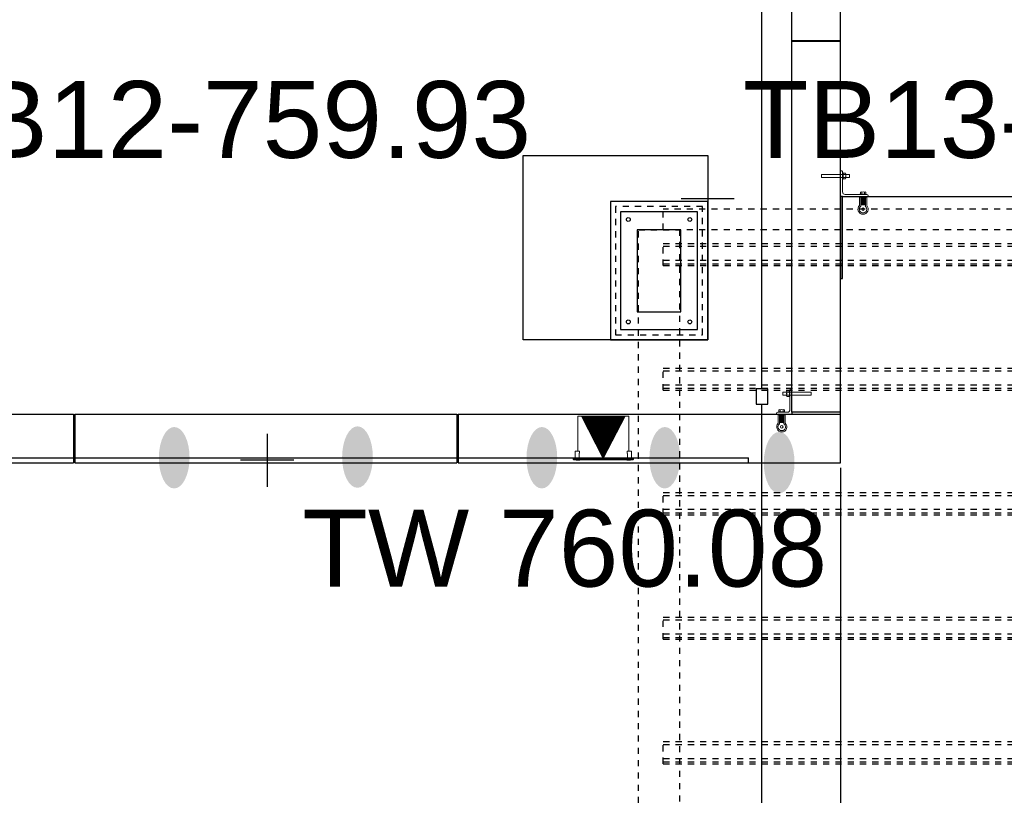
# Model space of a CAD drawing. Header units: feet. Extents: x 0 to 152508, y 0 to 59424.
# Tile 114 of 122: x 152357 to 152373, y 59397 to 59410. Entities that reach past the tile are written whole.
import ezdxf
from ezdxf import colors
from ezdxf.entities.mleader import LeaderData, LeaderLine
from ezdxf.math import Vec2, Vec3

# ---------------------------------------------------------------- set-up
doc = ezdxf.new("R2010")
doc.units = ezdxf.units.FT
doc.header["$LTSCALE"] = 0.05
doc.header["$MEASUREMENT"] = 0
doc.linetypes.add('Bridge plan$0$DGN Style 2', pattern=[26.762396, 16.057438, -10.704959])
doc.linetypes.add('Trellis Base$0$DASHED', pattern=[0.75, 0.5, -0.25])
for name, color, linetype, lineweight in [('Bridge plan$0$105523BL701 - SC_Scratch9', 252, 'Continuous', 0), ('Bridge plan$0$BR_P_Rail_Object', 251, 'Continuous', 30), ('Bridge plan$0$DR_P_Underdrain', 252, 'Continuous', 13), ('Bridge plan$0$LT_P_Luminaires', 252, 'Continuous', 0), ('Bridge plan$0$PV_P_Joint', 252, 'Continuous', 13), ('Bridge plan$0$VG_P_Cells', 252, 'Continuous', 13), ('Bridge plan$0$VG_P_Landscape_Limits', 252, 'Continuous', 0)]:
    doc.layers.add(name, color=color, linetype=linetype, lineweight=lineweight)
doc.layers.add('Bridge plan$0$SC_Scratch9', color=252, linetype='Continuous', lineweight=0, transparency=0.6)
for name, color, linetype in [('L-ANNO-NOTE', 30, 'Continuous'), ('Trellis Base$0$L-ANNO-NOTE', 30, 'Continuous'), ('Trellis Base$0$L-SITE-FOUNDATION', 2, 'Continuous'), ('Trellis Base$0$L-SITE-OVERHEAD', 251, 'Trellis Base$0$DASHED'), ('Trellis Base$0$L-SITE-STEEL COLUMN', 1, 'Continuous')]:
    doc.layers.add(name, color=color, linetype=linetype)
doc.styles.add('ARIAL', font='arial.ttf', dxfattribs={"width": 0.9})
doc.styles.add('Trellis Base$0$ARIAL', font='arial.ttf', dxfattribs={"width": 0.9})

# ---------------------------------------------------------------- blocks, each defined once
blk = doc.blocks.new('Bridge plan$0$INSIDE CORNER ATTACHMENT_1')
at = {"layer": 'Bridge plan$0$105523BL701 - SC_Scratch9', "flags": 128}
for points in [[(-0.259, 0.399), (0.082, 0.351), (0.075, 0.299), (-0.266, 0.347), (-0.259, 0.399)], [(0.05, 0.355), (0.058, 0.412)], [(0.086, 0.377), (0.094, 0.376), (0.079, 0.274), (0.071, 0.275)], [(0.086, 0.377), (0.094, 0.376), (0.079, 0.274), (0.071, 0.275)], [(0.127, 0.289), (0.135, 0.346)], [(0.135, 0.343), (0.19, 0.335), (0.195, 0.33), (0.189, 0.288), (0.182, 0.284), (0.128, 0.291)], [(0.043, 0.303), (0, 0), (0.248, -0.035), (0.25, -0.025)], [(0.119, 0.015), (0.12, 0.022), (0.222, 0.008), (0.221, 0)], [(0.128, -0.03), (0.106, -0.027), (0.087, -0.16)], [(0.13, -0.018), (0.108, -0.173)], [(0.111, -0.149), (0.183, -0.159)], [(0.111, -0.152), (0.182, -0.163)], [(0.112, -0.143), (0.184, -0.153)], [(0.114, -0.127), (0.186, -0.137)], [(0.115, -0.119), (0.187, -0.13)], [(0.118, -0.104), (0.189, -0.114)], [(0.119, -0.097), (0.19, -0.108)], [(0.121, -0.082), (0.192, -0.092)], [(0.122, -0.076), (0.193, -0.086)], [(0.124, -0.06), (0.195, -0.07)], [(0.125, -0.054), (0.196, -0.064)], [(0.127, -0.038), (0.198, -0.048)], [(0.128, -0.03), (0.199, -0.041)], [(0.201, -0.028), (0.179, -0.185)], [(0.199, -0.041), (0.221, -0.044), (0.202, -0.179)]]:
    blk.add_lwpolyline(points, dxfattribs=at)
for points in [[(0.082, 0.351), (0.087, 0.387, 0.421903), (0.069, 0.411), (0.058, 0.412)], [(0.128, 0.363), (0.096, 0.368, 0.39919), (0.093, 0.346), (0.125, 0.341)], [(0.102, 0.367), (0.134, 0.362, -0.39919), (0.131, 0.34), (0.099, 0.345)], [(0.102, 0.367), (0.134, 0.362, -0.39919), (0.131, 0.34), (0.099, 0.345)], [(0.075, 0.299), (0.042, 0.067, 0.414214), (0.077, 0.021), (0.231, -0.001, -0.385788), (0.25, -0.025)], [(0.118, 0.296), (0.086, 0.301, 0.39919), (0.083, 0.279), (0.115, 0.274)], [(0.093, 0.3), (0.125, 0.295, -0.39919), (0.121, 0.273), (0.09, 0.278)], [(0.093, 0.3), (0.125, 0.295, -0.39919), (0.121, 0.273), (0.09, 0.278)], [(0.126, 0.021), (0.131, 0.053, -0.39919), (0.153, 0.05), (0.148, 0.018)], [(0.193, 0.012), (0.198, 0.044, -0.39919), (0.22, 0.041), (0.215, 0.009)]]:
    blk.add_lwpolyline(points, format="xyb", dxfattribs=at)
at = {"layer": 'Bridge plan$0$105523BL701 - SC_Scratch9'}
blk.add_circle((0.135, -0.228), 0.0205, dxfattribs=at)
for centre, radius, start, end in [((0.145, 0.315), 0.0606, 149.8986, 194.0014), ((0.057, 0.328), 0.0752, 334.3436, 9.5565), ((0.168, -0.009), 0.0606, 59.8986, 104.0014), ((0.135, -0.228), 0.0832, 125.329, 36.4259), ((0.135, -0.228), 0.0614, 116.6428, 44.6933)]:
    blk.add_arc(centre, radius, start, end, dxfattribs=at)
blk = doc.blocks.new('Bridge plan$0$FRONT ST PRECAST BENCH INSERT')
at = {"layer": 'Bridge plan$0$105523BL701 - SC_Scratch9', "flags": 128}
for points in [[(-0.085, 0.359), (-0.141, 0.359), (-0.147, 0.354), (-0.147, 0.312), (-0.141, 0.306), (-0.085, 0.306)], [(-0.085, 0.304), (-0.085, 0.361)], [(-0.032, 0.385), (-0.04, 0.385), (-0.04, 0.282), (-0.032, 0.282)], [(-0.032, 0.385), (-0.04, 0.385), (-0.04, 0.282), (-0.032, 0.282)], [(0.312, 0.359), (-0.032, 0.359), (-0.032, 0.306), (0.312, 0.306), (0.312, 0.359)], [(0, 0.359), (0, 0.416)], [(0, 0.306), (0, 0), (-0.45, 0), (-0.45, 0.01)], [(-0.032, 0.306), (-0.032, 0.072)], [(-0.073, 0.031), (-0.429, 0.031)], [(-0.315, 0.031), (-0.315, 0.039), (-0.418, 0.039), (-0.418, 0.031)], [(-0.403, 0), (-0.403, -0.158)], [(-0.33, 0), (-0.33, -0.157)], [(-0.403, -0.012), (-0.425, -0.012), (-0.425, -0.149)], [(-0.33, -0.012), (-0.403, -0.012)], [(-0.33, -0.02), (-0.403, -0.02)], [(-0.33, -0.036), (-0.403, -0.036)], [(-0.33, -0.042), (-0.403, -0.042)], [(-0.33, -0.058), (-0.403, -0.058)], [(-0.33, -0.064), (-0.403, -0.064)], [(-0.33, -0.08), (-0.403, -0.08)], [(-0.33, -0.087), (-0.403, -0.087)], [(-0.33, -0.102), (-0.403, -0.102)], [(-0.33, -0.11), (-0.403, -0.11)], [(-0.33, -0.125), (-0.403, -0.125)], [(-0.33, -0.132), (-0.403, -0.132)], [(-0.33, -0.135), (-0.403, -0.135)], [(-0.33, -0.012), (-0.308, -0.012), (-0.308, -0.147)]]:
    blk.add_lwpolyline(points, dxfattribs=at)
for points in [[(-0.05, 0.378), (-0.082, 0.378, 0.39919), (-0.082, 0.355), (-0.05, 0.355)], [(-0.05, 0.378), (-0.082, 0.378, 0.39919), (-0.082, 0.355), (-0.05, 0.355)], [(-0.076, 0.378), (-0.043, 0.378, -0.39919), (-0.043, 0.355), (-0.076, 0.355)], [(-0.032, 0.359), (-0.032, 0.395, -0.421903), (-0.011, 0.416), (0, 0.416)], [(-0.05, 0.31), (-0.082, 0.31, 0.39919), (-0.082, 0.288), (-0.05, 0.288)], [(-0.05, 0.31), (-0.082, 0.31, 0.39919), (-0.082, 0.288), (-0.05, 0.288)], [(-0.076, 0.31), (-0.043, 0.31, -0.39919), (-0.043, 0.288), (-0.076, 0.288)], [(-0.389, 0.039), (-0.389, 0.071, 0.39919), (-0.411, 0.071), (-0.411, 0.039)], [(-0.322, 0.039), (-0.322, 0.071, 0.39919), (-0.344, 0.071), (-0.344, 0.039)]]:
    blk.add_lwpolyline(points, format="xyb", dxfattribs=at)
at = {"layer": 'Bridge plan$0$105523BL701 - SC_Scratch9'}
blk.add_circle((-0.365, -0.207), 0.0205, dxfattribs=at)
at = {"layer": 'Bridge plan$0$105523BL701 - SC_Scratch9', "extrusion": (0, 0, -1)}
for centre, radius, start, end in [((0.01, 0.333), 0.0752, 342.3935, 17.6065), ((0.1, 0.333), 0.0606, 157.9486, 202.0514), ((0.366, 0.015), 0.0606, 67.9486, 112.0514), ((0.073, 0.072), 0.0411, 180, 270), ((0.365, -0.207), 0.0832, 133.379, 44.4759), ((0.365, -0.207), 0.0614, 124.6928, 52.7433)]:
    blk.add_arc(centre, radius, start, end, dxfattribs=at)
at = {"layer": 'Bridge plan$0$105523BL701 - SC_Scratch9'}
blk.add_arc((-0.428, 0.009), 0.0225, 92.0579, 176.4419, dxfattribs=at)
blk = doc.blocks.new('Bridge plan$0$WALL LIGHT PLAN_1')
at = {"layer": 'Bridge plan$0$LT_P_Luminaires', "linetype": 'Bridge plan$0$DGN Style 2'}
for p, q in [((-0.1996, 0.0831), (-0.1646, 0.3304)), ((-0.1646, 0.3304), (-0.1632, 0.3407)), ((-0.1632, 0.3407), (-0.1603, 0.3613)), ((-0.1543, 0.3658), (-0.1319, 0.3626)), ((-0.1543, 0.3658), (-0.1319, 0.3626)), ((-0.1319, 0.3626), (-0.0981, 0.3578)), ((-0.0981, 0.3578), (0.1935, 0.3166)), ((0.1935, 0.3166), (0.2273, 0.3118)), ((0.2498, 0.2718), (0.2148, 0.0245)), ((0.2273, 0.3118), (0.2497, 0.3087)), ((0.2273, 0.3118), (0.2497, 0.3087)), ((0.2498, 0.2718), (0.2513, 0.2821)), ((0.2513, 0.2821), (0.2542, 0.3027)), ((-0.221, 0.0834), (-0.2279, 0.0349)), ((-0.218, 0.0857), (-0.2051, 0.0839)), ((-0.2051, 0.0839), (-0.1885, 0.0815)), ((-0.2438, 0.0335), (-0.2454, 0.0221)), ((-0.2454, 0.0221), (0.2419, -0.0468)), ((-0.2412, 0.0165), (-0.2454, 0.0221)), ((-0.2438, 0.0335), (0.2435, -0.0354)), ((0.2363, -0.051), (-0.2412, 0.0165)), ((-0.2344, 0.0321), (-0.2343, 0.0331)), ((-0.2343, 0.0331), (-0.224, 0.0317)), ((-0.224, 0.0317), (-0.2241, 0.0307)), ((-0.224, 0.0317), (0.224, -0.0317)), ((-0.2223, 0.0134), (-0.2225, 0.0116)), ((-0.2074, 0.0094), (-0.2225, 0.0116)), ((-0.2217, 0.0138), (-0.2223, 0.0134)), ((-0.2072, 0.0112), (-0.2223, 0.0134)), ((-0.1923, 0.0073), (-0.2074, 0.0094)), ((-0.1921, 0.0091), (-0.2072, 0.0112)), ((-0.1945, 0.0305), (-0.1908, 0.0564)), ((-0.1921, 0.0091), (-0.1925, 0.0096)), ((-0.1923, 0.0073), (-0.1921, 0.0091)), ((-0.188, 0.0664), (-0.1863, 0.0785)), ((0.199, 0.0013), (0.1954, -0.0246)), ((0.2007, 0.0238), (0.199, 0.0116)), ((0.2037, 0.0261), (0.2203, 0.0237)), ((0.2203, 0.0237), (0.2332, 0.0219)), ((0.2286, -0.0296), (0.2355, 0.0189)), ((0.187, -0.0445), (0.1868, -0.0463)), ((0.2019, -0.0484), (0.1868, -0.0463)), ((0.1876, -0.0441), (0.187, -0.0445)), ((0.2021, -0.0467), (0.187, -0.0445)), ((0.1872, -0.0444), (0.1872, -0.0441)), ((0.217, -0.0506), (0.2019, -0.0484)), ((0.2172, -0.0488), (0.2021, -0.0467)), ((0.2172, -0.0488), (0.2168, -0.0482)), ((0.217, -0.0506), (0.2172, -0.0488)), ((0.2238, -0.0327), (0.224, -0.0317)), ((0.224, -0.0317), (0.2343, -0.0331)), ((0.2343, -0.0331), (0.2342, -0.0341)), ((0.2419, -0.0468), (0.2363, -0.051)), ((0.2435, -0.0354), (0.2419, -0.0468))]:
    blk.add_line(p, q, dxfattribs=at)
at = {"layer": 'Bridge plan$0$LT_P_Luminaires', "linetype": 'Bridge plan$0$DGN Style 2', "extrusion": (0, 0, -1), "flags": 128}
blk.add_lwpolyline([(0.1925, 0.0279), (0.1932, 0.0274), (0.1935, 0.0274)], dxfattribs=at)
at = {"layer": 'Bridge plan$0$LT_P_Luminaires', "linetype": 'Bridge plan$0$DGN Style 2'}
for centre, radius, start, end in [((-0.1551, 0.3606), 0.00525, 81.95, 171.95), ((0.249, 0.3035), 0.00525, 351.95, 81.95), ((-0.2184, 0.0831), 0.00267, 81.95, 171.95), ((-0.1889, 0.0789), 0.00267, 351.95, 81.95), ((-0.2305, 0.0353), 0.00267, 261.95, 351.95), ((-0.1928, 0.0297), 0.00245, 166.52476, 255.22723), ((-0.1951, 0.0312), 0.000856, 262.93255, 314.90953), ((-0.1913, 0.0309), 0.00326, 186.85341, 247.04629), ((-0.1381, 0.0465), 0.0537, 158.33012, 169.36715), ((0.1716, 0.0065), 0.0279, 349.36156, 10.59668), ((0.2034, 0.0234), 0.00267, 81.95, 171.95), ((0.2328, 0.0193), 0.00267, 351.95, 81.95), ((0.1923, -0.0233), 0.00326, 276.85383, 337.04617), ((0.1938, -0.0263), 0.00114, 193.83665, 250.47485), ((0.1961, -0.0242), 0.000851, 208.80795, 261.15081), ((0.2312, -0.03), 0.00267, 171.95, 261.95)]:
    blk.add_arc(centre, radius, start, end, dxfattribs=at)
blk = doc.blocks.new('*X83')
at = {"layer": 'Bridge plan$0$LT_P_Luminaires', "linetype": 'Bridge plan$0$DGN Style 2'}
for p, q in [((1828201.575, 711755.168), (1828201.611, 711755.183)), ((1828201.597, 711755.184), (1828201.61, 711755.19)), ((1828200.995, 711754.755), (1828201.635, 711755.018)), ((1828201.017, 711754.77), (1828201.635, 711755.024)), ((1828201.04, 711754.786), (1828201.634, 711755.03)), ((1828201.062, 711754.802), (1828201.633, 711755.037)), ((1828201.084, 711754.818), (1828201.632, 711755.043)), ((1828201.107, 711754.834), (1828201.631, 711755.049)), ((1828201.129, 711754.85), (1828201.63, 711755.056)), ((1828201.151, 711754.866), (1828201.629, 711755.062)), ((1828201.174, 711754.882), (1828201.628, 711755.069)), ((1828201.196, 711754.898), (1828201.627, 711755.075)), ((1828201.218, 711754.914), (1828201.626, 711755.081)), ((1828201.24, 711754.93), (1828201.625, 711755.088)), ((1828201.263, 711754.946), (1828201.624, 711755.094)), ((1828201.285, 711754.961), (1828201.623, 711755.1)), ((1828201.307, 711754.977), (1828201.623, 711755.107)), ((1828201.33, 711754.993), (1828201.622, 711755.113)), ((1828201.352, 711755.009), (1828201.621, 711755.12)), ((1828201.374, 711755.025), (1828201.62, 711755.126)), ((1828201.397, 711755.041), (1828201.619, 711755.132)), ((1828201.419, 711755.057), (1828201.618, 711755.139)), ((1828201.441, 711755.073), (1828201.617, 711755.145)), ((1828201.464, 711755.089), (1828201.616, 711755.151)), ((1828201.486, 711755.105), (1828201.615, 711755.158)), ((1828201.508, 711755.121), (1828201.614, 711755.164)), ((1828201.53, 711755.137), (1828201.613, 711755.171)), ((1828201.553, 711755.152), (1828201.612, 711755.177)), ((1828200.996, 711754.748), (1828201.636, 711755.011)), ((1828201.005, 711754.745), (1828201.637, 711755.005)), ((1828201.014, 711754.742), (1828201.638, 711754.998)), ((1828201.023, 711754.739), (1828201.639, 711754.992)), ((1828201.032, 711754.736), (1828201.64, 711754.986)), ((1828201.041, 711754.733), (1828201.641, 711754.979)), ((1828201.05, 711754.73), (1828201.642, 711754.973)), ((1828201.059, 711754.727), (1828201.643, 711754.967)), ((1828201.068, 711754.724), (1828201.644, 711754.96)), ((1828201.077, 711754.72), (1828201.645, 711754.954)), ((1828201.086, 711754.717), (1828201.646, 711754.947)), ((1828201.095, 711754.714), (1828201.647, 711754.941)), ((1828201.104, 711754.711), (1828201.648, 711754.935)), ((1828201.113, 711754.708), (1828201.648, 711754.928)), ((1828201.121, 711754.705), (1828201.649, 711754.922)), ((1828201.13, 711754.702), (1828201.65, 711754.916)), ((1828201.139, 711754.699), (1828201.651, 711754.909)), ((1828201.148, 711754.696), (1828201.652, 711754.903)), ((1828201.157, 711754.693), (1828201.653, 711754.896)), ((1828201.166, 711754.69), (1828201.654, 711754.89)), ((1828201.175, 711754.687), (1828201.655, 711754.884)), ((1828201.184, 711754.683), (1828201.656, 711754.877)), ((1828201.193, 711754.68), (1828201.657, 711754.871)), ((1828201.202, 711754.677), (1828201.658, 711754.865)), ((1828201.211, 711754.674), (1828201.659, 711754.858)), ((1828201.22, 711754.671), (1828201.66, 711754.852)), ((1828201.229, 711754.668), (1828201.66, 711754.845)), ((1828201.238, 711754.665), (1828201.661, 711754.839)), ((1828201.247, 711754.662), (1828201.662, 711754.833)), ((1828201.256, 711754.659), (1828201.663, 711754.826)), ((1828201.265, 711754.656), (1828201.664, 711754.82)), ((1828201.274, 711754.653), (1828201.665, 711754.814)), ((1828201.283, 711754.65), (1828201.666, 711754.807)), ((1828201.291, 711754.647), (1828201.667, 711754.801)), ((1828201.3, 711754.643), (1828201.668, 711754.794)), ((1828201.309, 711754.64), (1828201.669, 711754.788)), ((1828201.318, 711754.637), (1828201.67, 711754.782)), ((1828201.327, 711754.634), (1828201.671, 711754.775)), ((1828201.336, 711754.631), (1828201.672, 711754.769)), ((1828201.345, 711754.628), (1828201.673, 711754.763)), ((1828201.354, 711754.625), (1828201.673, 711754.756)), ((1828201.363, 711754.622), (1828201.674, 711754.75)), ((1828201.372, 711754.619), (1828201.675, 711754.743)), ((1828201.381, 711754.616), (1828201.676, 711754.737)), ((1828201.39, 711754.613), (1828201.677, 711754.731)), ((1828201.399, 711754.61), (1828201.678, 711754.724)), ((1828201.408, 711754.606), (1828201.679, 711754.718)), ((1828201.417, 711754.603), (1828201.68, 711754.711)), ((1828201.426, 711754.6), (1828201.681, 711754.705)), ((1828201.435, 711754.597), (1828201.682, 711754.699)), ((1828201.444, 711754.594), (1828201.683, 711754.692)), ((1828201.453, 711754.591), (1828201.684, 711754.686)), ((1828201.461, 711754.588), (1828201.685, 711754.68)), ((1828201.47, 711754.585), (1828201.685, 711754.673)), ((1828201.479, 711754.582), (1828201.686, 711754.667)), ((1828201.488, 711754.579), (1828201.687, 711754.66)), ((1828201.497, 711754.576), (1828201.688, 711754.654)), ((1828201.506, 711754.573), (1828201.689, 711754.648)), ((1828201.515, 711754.569), (1828201.69, 711754.641)), ((1828201.524, 711754.566), (1828201.691, 711754.635)), ((1828201.533, 711754.563), (1828201.692, 711754.629)), ((1828201.542, 711754.56), (1828201.693, 711754.622)), ((1828201.551, 711754.557), (1828201.694, 711754.616)), ((1828201.56, 711754.554), (1828201.695, 711754.609)), ((1828201.569, 711754.551), (1828201.696, 711754.603)), ((1828201.578, 711754.548), (1828201.697, 711754.597)), ((1828201.587, 711754.545), (1828201.698, 711754.59)), ((1828201.596, 711754.542), (1828201.698, 711754.584)), ((1828201.605, 711754.539), (1828201.699, 711754.578)), ((1828201.614, 711754.536), (1828201.7, 711754.571)), ((1828201.623, 711754.533), (1828201.701, 711754.565)), ((1828201.631, 711754.529), (1828201.702, 711754.558)), ((1828201.64, 711754.526), (1828201.703, 711754.552)), ((1828201.649, 711754.523), (1828201.704, 711754.546)), ((1828201.658, 711754.52), (1828201.705, 711754.539)), ((1828201.667, 711754.517), (1828201.706, 711754.533)), ((1828201.676, 711754.514), (1828201.707, 711754.527)), ((1828201.685, 711754.511), (1828201.708, 711754.52)), ((1828201.694, 711754.508), (1828201.709, 711754.514)), ((1828201.703, 711754.505), (1828201.71, 711754.507))]:
    blk.add_line(p, q, dxfattribs=at)
blk = doc.blocks.new('Bridge plan')
at = {"layer": 'Bridge plan$0$BR_P_Rail_Object', "lineweight": -3}
h = blk.add_hatch(color=256, dxfattribs=at)
edge = h.paths.add_edge_path(flags=0)
edge.add_ellipse((1828098.802, 711604.226), major_axis=(0.002, 0.5), ratio=0.5, start_angle=0, end_angle=360)
h = blk.add_hatch(color=256, dxfattribs=at)
edge = h.paths.add_edge_path(flags=0)
edge.add_ellipse((1828101.784, 711604.237), major_axis=(0.002, 0.5), ratio=0.5, start_angle=0, end_angle=360)
h = blk.add_hatch(color=256, dxfattribs=at)
edge = h.paths.add_edge_path(flags=0)
edge.add_ellipse((1828104.784, 711604.226), major_axis=(0.002, 0.5), ratio=0.5, start_angle=0, end_angle=360)
h = blk.add_hatch(color=256, dxfattribs=at)
edge = h.paths.add_edge_path(flags=0)
edge.add_ellipse((1828106.784, 711604.226), major_axis=(0.002, 0.5), ratio=0.5, start_angle=0, end_angle=360)
h = blk.add_hatch(color=256, dxfattribs=at)
edge = h.paths.add_edge_path(flags=0)
edge.add_ellipse((1828108.645, 711604.146), major_axis=(0.002, 0.5), ratio=0.5, start_angle=0, end_angle=360)
at = {"layer": 'Bridge plan$0$DR_P_Underdrain', "lineweight": -3}
for p, q in [((1828108.366, 711605.347), (1828108.366, 711621.964)), ((1828108.366, 711591.736), (1828108.366, 711605.097))]:
    blk.add_line(p, q, dxfattribs=at)
at = {"layer": 'Bridge plan$0$DR_P_Underdrain', "lineweight": -3, "flags": 128}
blk.add_lwpolyline([(1828108.272, 711605.097), (1828108.459, 711605.097), (1828108.459, 711605.347), (1828108.272, 711605.347)], close=True, dxfattribs=at)
at = {"layer": 'Bridge plan$0$LT_P_Luminaires', "lineweight": -3, "flags": 128}
blk.add_lwpolyline([(1828105.784, 711604.226), (1828105.435, 711604.904), (1828106.133, 711604.904)], close=True, dxfattribs=at)
at = {"layer": 'Bridge plan$0$PV_P_Joint', "lineweight": -3}
blk.add_line((1828109.645, 711604.06), (1828109.645, 711592.56), dxfattribs=at)
at = {"layer": 'Bridge plan$0$SC_Scratch9', "lineweight": -3, "ltscale": 12, "flags": 128}
for points in [[(1828109.645, 711608.476), (1828109.645, 711607.143), (1828109.677, 711607.143), (1828109.677, 711608.476)], [(1828108.853, 711604.935), (1828109.645, 711604.935), (1828109.645, 711604.967), (1828108.853, 711604.967)]]:
    blk.add_lwpolyline(points, close=True, dxfattribs=at)
at = {"layer": 'Bridge plan$0$VG_P_Cells', "lineweight": -3}
for p, q in [((1828108.853, 711604.967), (1828108.853, 711623.11)), ((1828109.645, 711604.967), (1828109.645, 711623.11)), ((1828108.853, 711611.014), (1828109.645, 711611.014)), ((1828109.645, 711610.993), (1828108.853, 711610.993)), ((1828109.677, 711608.476), (1828118.946, 711608.476)), ((1828090.942, 711604.935), (1828097.162, 711604.935)), ((1828097.162, 711604.935), (1828097.162, 711604.143)), ((1828097.183, 711604.935), (1828097.183, 711604.143)), ((1828097.183, 711604.935), (1828103.403, 711604.935)), ((1828103.403, 711604.935), (1828103.403, 711604.143)), ((1828103.424, 711604.935), (1828103.424, 711604.143)), ((1828103.424, 711604.935), (1828109.645, 711604.935)), ((1828092.442, 711604.143), (1828097.162, 711604.143)), ((1828097.183, 711604.143), (1828103.403, 711604.143)), ((1828103.424, 711604.143), (1828108.145, 711604.143)), ((1828108.145, 711604.143), (1828109.645, 711604.143))]:
    blk.add_line(p, q, dxfattribs=at)
at = {"layer": 'Bridge plan$0$VG_P_Cells', "lineweight": -3, "ltscale": 12}
for p, q in [((1828109.677, 711607.143), (1828109.677, 711608.476)), ((1828109.645, 711604.967), (1828108.853, 711604.967)), ((1828109.645, 711604.143), (1828109.645, 711604.935)), ((1828108.145, 711604.143), (1828108.145, 711604.226))]:
    blk.add_line(p, q, dxfattribs=at)
at = {"layer": 'Bridge plan$0$VG_P_Landscape_Limits', "lineweight": -3, "ltscale": 12}
blk.add_line((1828092.442, 711604.226), (1828108.145, 711604.226), dxfattribs=at)
at = {"layer": 'Bridge plan$0$LT_P_Luminaires', "lineweight": -3, "extrusion": (0, 0, -1), "xscale": 1.989670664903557, "yscale": 1.989670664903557, "zscale": 1.989670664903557, "rotation": 8.050230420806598}
blk.add_blockref('Bridge plan$0$WALL LIGHT PLAN_1', (-1828105.784, 711604.226), dxfattribs=at)
at = {"layer": 'Bridge plan$0$LT_P_Luminaires', "lineweight": -3, "rotation": 81.7392783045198}
blk.add_blockref('*X83', (2269803.818, -1199891.662), dxfattribs=at)
at = {"layer": 'Bridge plan$0$SC_Scratch9', "lineweight": -3, "extrusion": (0, 0, -1)}
for name, p, rotation in [('Bridge plan$0$FRONT ST PRECAST BENCH INSERT', (-1828109.645, 711608.476), 0.0002309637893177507), ('Bridge plan$0$INSIDE CORNER ATTACHMENT_1', (-1828108.853, 711604.935), 8.05023047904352)]:
    blk.add_blockref(name, p, dxfattribs=dict(at, rotation=rotation))
blk = doc.blocks.new('SpotElev')
at = {"color": 11, "linetype": 'Continuous'}
for points in [[(0, 0.02217), (0, -0.02111)], [(0.02164, 0.00053), (-0.02164, 0.00053)]]:
    blk.add_lwpolyline(points, dxfattribs=at)
at = {"color": 11, "linetype": 'Continuous', "style": 'ARIAL'}
blk.add_attdef('SPOT', (0.03067, 0.0103, -465.895), '', height=0.0625, dxfattribs=at)
blk = doc.blocks.new('Trellis Base')
at = {"layer": 'Trellis Base$0$L-SITE-FOUNDATION'}
for points in [[(152368.419, 59404.88), (152365.419, 59404.88), (152365.419, 59407.88), (152368.419, 59407.88)], [(152366.836, 59407.13), (152366.836, 59404.88), (152368.419, 59404.88), (152368.419, 59407.13)]]:
    blk.add_lwpolyline(points, close=True, dxfattribs=at)
at = {"layer": 'Trellis Base$0$L-SITE-FOUNDATION', "linetype": 'Trellis Base$0$DASHED'}
blk.add_lwpolyline([(152366.919, 59407.047), (152366.919, 59404.963), (152368.336, 59404.963), (152368.336, 59407.047)], close=True, dxfattribs=at)
at = {"layer": 'Trellis Base$0$L-SITE-OVERHEAD'}
for points in [[(152367.697, 59406.672), (152367.697, 59407.005)], [(152382.78, 59407.005), (152367.697, 59407.005)], [(152382.78, 59406.672), (152367.697, 59406.672)], [(152367.697, 59406.447), (152382.78, 59406.447)], [(152367.697, 59406.087), (152367.697, 59406.447)], [(152367.697, 59406.087), (152382.665, 59406.087)], [(152367.697, 59404.421), (152382.78, 59404.421)], [(152367.697, 59404.062), (152367.697, 59404.421)], [(152367.697, 59404.062), (152382.78, 59404.062)], [(152367.697, 59402.396), (152382.78, 59402.396)], [(152367.697, 59402.037), (152367.697, 59402.396)], [(152367.697, 59402.037), (152382.78, 59402.037)], [(152367.697, 59400.371), (152382.78, 59400.371)], [(152367.697, 59400.011), (152367.697, 59400.371)], [(152367.697, 59400.011), (152382.78, 59400.011)], [(152367.697, 59398.346), (152382.78, 59398.346)], [(152367.697, 59397.986), (152367.697, 59398.346)], [(152367.697, 59397.986), (152382.78, 59397.986)]]:
    blk.add_lwpolyline(points, dxfattribs=at)
blk.add_lwpolyline([(152367.294, 59406.672), (152367.961, 59406.672), (152367.961, 59382.546), (152367.294, 59382.546)], close=True, dxfattribs=at)
at = {"layer": 'Trellis Base$0$L-SITE-OVERHEAD', "color": 250}
for points in [[(152367.697, 59406.402), (152382.78, 59406.402)], [(152367.697, 59406.174), (152382.78, 59406.174)], [(152367.697, 59406.118), (152382.78, 59406.118)], [(152367.697, 59404.376), (152382.78, 59404.376)], [(152367.697, 59404.149), (152382.78, 59404.149)], [(152367.697, 59404.092), (152382.78, 59404.092)], [(152367.697, 59402.351), (152382.78, 59402.351)], [(152367.697, 59402.124), (152382.78, 59402.124)], [(152367.697, 59402.067), (152382.78, 59402.067)], [(152367.697, 59400.326), (152382.78, 59400.326)], [(152367.697, 59400.099), (152382.78, 59400.099)], [(152367.697, 59400.042), (152382.78, 59400.042)], [(152367.697, 59398.301), (152382.78, 59398.301)], [(152367.697, 59398.073), (152382.78, 59398.073)], [(152367.697, 59398.017), (152382.78, 59398.017)]]:
    blk.add_lwpolyline(points, dxfattribs=at)
at = {"layer": 'Trellis Base$0$L-SITE-STEEL COLUMN'}
for points in [[(152367.003, 59406.963), (152367.003, 59405.047), (152368.253, 59405.047), (152368.253, 59406.963)], [(152367.273, 59406.672), (152367.273, 59405.338), (152367.982, 59405.338), (152367.982, 59406.672)]]:
    blk.add_lwpolyline(points, close=True, dxfattribs=at)
for centre in [(152367.128, 59406.838), (152368.128, 59406.838), (152367.128, 59405.172), (152368.128, 59405.172)]:
    blk.add_circle(centre, 0.0312, dxfattribs=at)
blk.add_blockref('Bridge plan', (-1675739.063, -652201.263))
at = {"layer": 'Trellis Base$0$L-ANNO-NOTE'}
ml = blk.add_multileader_mtext('Standard', dxfattribs=at)
ml.set_content('W. LIVINGSTON AVENUE', color=11, style='Trellis Base$0$ARIAL')
ml.set_leader_properties()
ml.build(insert=Vec2(0, 0))
ml.multileader.update_dxf_attribs({"has_dogleg": 0, "dogleg_length": 0.36, "arrow_head_size": 1.25, "scale": 10})
ctx = ml.context
ctx.base_point, ctx.scale, ctx.char_height, ctx.arrow_head_size, ctx.landing_gap_size, ctx.plane_origin, ctx.plane_x_axis, ctx.plane_y_axis = Vec3(152493.433, 59387.87), 10, 1.25, 1.25, 0.5, Vec3(152496.482, 59382.314), Vec3(0.234739, 0.972058), Vec3(-0.972058, 0.234739)
notes = []
notes.append((ctx, [(0, (0, 0, 0), (0, 0), (1, 0), 1, [])]))
ctx.mtext.insert, ctx.mtext.text_direction, ctx.mtext.rotation, ctx.mtext.flow_direction = Vec3(152492.933, 59388.505), Vec3(0.234739, 0.972058), 1.333846, 5
for ctx, leaders in notes:
    for number, flags, end, landing, length, lines in leaders:
        leader = LeaderData()
        leader.index, (leader.has_last_leader_line, leader.has_dogleg_vector, leader.attachment_direction) = number, flags
        leader.last_leader_point, leader.dogleg_vector, leader.dogleg_length = Vec3(end), Vec3(landing), length
        for number, points, colour, breaks in lines:
            line = LeaderLine()
            line.index, line.vertices, line.color, line.breaks = number, Vec3.list(points), colors.encode_raw_color(colour), breaks
            leader.lines.append(line)
        ctx.leaders.append(leader)

msp = doc.modelspace()

# ---------------------------------------------------------------- block references
msp.add_blockref('Trellis Base', (0, 0))
at = {"layer": 'L-ANNO-NOTE'}
ref = msp.add_blockref('SpotElev', (152354.879, 59407.161), dxfattribs=dict(at, xscale=20, yscale=20, zscale=20))
ref.add_attrib('SPOT', 'TB12-759.93', (152355.452, 59407.84, -18635.8), dxfattribs={"layer": '0', "color": 11, "linetype": 'Continuous', "height": 1.25, "style": 'ARIAL'})
ref = msp.add_blockref('SpotElev', (152368.419, 59407.161), dxfattribs=dict(at, xscale=20, yscale=20, zscale=20))
ref.add_attrib('SPOT', 'TB13-759.93', (152368.993, 59407.84, -18635.8), dxfattribs={"layer": '0', "color": 11, "linetype": 'Continuous', "height": 1.25, "style": 'ARIAL'})
ref = msp.add_blockref('SpotElev', (152361.251, 59402.911), dxfattribs=dict(at, xscale=20, yscale=20, zscale=20))
ref.add_attrib('SPOT', 'TW 760.08', (152361.824, 59400.868, -18635.8), dxfattribs={"layer": '0', "color": 11, "linetype": 'Continuous', "height": 1.25, "style": 'ARIAL'})

doc.saveas('drawing.dxf')
